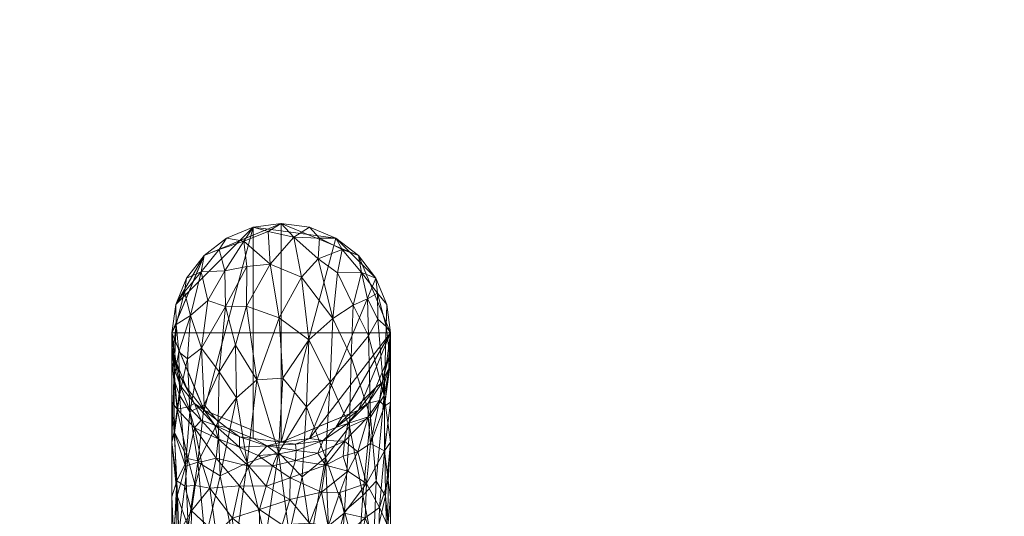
# Model space of a CAD drawing. Header units: millimetres. Extents: x -1219 to 1219, y -1219 to 1219.
# Tile 4 of 5: x -42 to 116, y 6 to 85. Entities that reach past the tile are written whole.
import ezdxf

# ---------------------------------------------------------------- set-up
doc = ezdxf.new("R2010")
doc.units = ezdxf.units.MM
doc.layers.add('A-DOOR', color=31, linetype='Continuous')

msp = doc.modelspace()

# ---------------------------------------------------------------- meshes
at = {"layer": 'A-DOOR', "lineweight": 13}
mesh = msp.add_polyface(dxfattribs=at)
corners = [(-1219.2, 1219.2, -0.49), (-1219.2, -1219.2, -0.49), (1219.2, -1219.2, -0.49), (1219.2, 1219.2, -0.49)]
mesh.append_faces([[corners[k] for k in face] for face in [(0, 1, 2, 3)]])
mesh = msp.add_polyface(dxfattribs=at)
corners = [(1219.2, -1219.2, -40.49), (-1219.2, -1219.2, -40.49), (-1219.2, 1219.2, -40.49), (1219.2, 1219.2, -40.49)]
mesh.append_faces([[corners[k] for k in face] for face in [(0, 1, 2, 3)]])
mesh = msp.add_polyface(dxfattribs=at)
corners = [(-9.04, 44.95, 33.86), (-12.84, 44.75, 26.03), (-11.75, 40.17, 38.22), (-12.37, 47.37, 12.01), (-15.16, 43.75, 12.01), (-16.9, 39.53, 12.01), (-15.51, 41.58, 23.36), (-16.84, 36.32, 28.18), (-17.5, 35, 12.01), (-2.09, 51.23, 22.88), (0, 52.5, 12.01), (-4.53, 51.9, 12.01), (-5.59, 39.25, 45.47), (-0.36, 37.41, 48.83), (-1.81, 46.01, 37.1), (-6.02, 49.65, 25.41), (-14.52, 37.78, 36.02), (-9.95, 48.34, 22.17), (-8.75, 50.16, 12.01), (-12.8, 32.54, 45.83), (-9.97, 28.77, 52.15), (-8.91, 39.19, 43.16), (-5.52, 45.64, 36.1), (2.02, 50.3, 26.62), (-17.5, 30.31, 29.51), (-17.22, 27.57, 38.36), (-16.43, 31.98, 37.7), (-3.91, 27.49, 56.22), (-15.04, 30.84, 43.32), (-7.36, 33.01, 50.72)]
mesh.append_faces([[corners[k] for k in face] for face in [(18, 15, 11)]], dxfattribs={"vtx0": -1, "vtx1": -1})
mesh.append_faces([[corners[k] for k in face] for face in [(0, 1, 2), (12, 13, 14), (15, 9, 11), (6, 7, 16), (0, 17, 1), (18, 17, 15), (19, 20, 21), (0, 21, 22), (9, 14, 23), (25, 26, 7), (6, 1, 4), (2, 1, 16), (14, 22, 12), (13, 12, 27), (21, 0, 2), (14, 9, 15), (1, 17, 3), (15, 17, 0), (19, 2, 16), (21, 12, 22), (16, 28, 19), (26, 16, 7), (16, 26, 28), (19, 21, 2), (29, 21, 20), (7, 6, 5), (1, 6, 16), (29, 27, 12), (21, 29, 12), (14, 15, 22), (0, 22, 15)]], dxfattribs={"vtx0": -1, "vtx1": -1, "vtx2": -1})
mesh.append_faces([[corners[k] for k in face] for face in [(1, 3, 4), (7, 5, 8), (9, 10, 11)]], dxfattribs={"vtx0": -1, "vtx2": -1})
mesh.append_faces([[corners[k] for k in face] for face in [(4, 5, 6), (18, 3, 17), (8, 24, 7)]], dxfattribs={"vtx1": -1, "vtx2": -1})
mesh = msp.add_polyface(dxfattribs=at)
corners = [(-17.5, 35, -0.49), (-16.9, 39.53, -0.49), (-15.16, 43.75, -0.49), (-12.37, 47.37, -0.49), (-8.75, 50.16, -0.49), (-4.53, 51.9, -0.49), (0, 52.5, -0.49), (4.53, 51.9, -0.49), (8.75, 50.16, -0.49), (12.37, 47.37, -0.49), (15.16, 43.75, -0.49), (16.9, 39.53, -0.49), (17.5, 35, -0.49), (16.9, 30.47, -0.49), (15.16, 26.25, -0.49), (12.37, 22.63, -0.49), (8.75, 19.84, -0.49), (4.53, 18.1, -0.49), (0, 17.5, -0.49), (-4.53, 18.1, -0.49), (-8.75, 19.84, -0.49), (-12.37, 22.63, -0.49), (-15.16, 26.25, -0.49), (-16.9, 30.47, -0.49)]
mesh.append_faces([[corners[k] for k in face] for face in [(3, 1, 2), (10, 8, 9), (16, 14, 15)]], dxfattribs={"vtx0": -1})
mesh.append_faces([[corners[k] for k in face] for face in [(12, 16, 17)]], dxfattribs={"vtx0": -1, "vtx2": -1})
mesh.append_faces([[corners[k] for k in face] for face in [(17, 10, 11, 12)]], dxfattribs={"vtx0": -1, "vtx3": -1})
mesh.append_faces([[corners[k] for k in face] for face in [(7, 8, 5, 6)]], dxfattribs={"vtx1": -1})
mesh.append_faces([[corners[k] for k in face] for face in [(0, 1, 5, 21), (18, 19, 5, 8), (17, 18, 8, 10)]], dxfattribs={"vtx1": -1, "vtx2": -1, "vtx3": -1})
mesh.append_faces([[corners[k] for k in face] for face in [(3, 4, 5, 1), (19, 20, 21, 5), (12, 13, 14, 16)]], dxfattribs={"vtx2": -1, "vtx3": -1})
mesh.append_faces([[corners[k] for k in face] for face in [(21, 22, 23, 0)]], dxfattribs={"vtx3": -1})
mesh = msp.add_polyface(dxfattribs=at)
corners = [(-17.5, 35, 12.01), (-16.9, 39.53, 12.01), (-15.16, 43.75, 12.01), (-12.37, 47.37, 12.01), (-8.75, 50.16, 12.01), (-4.53, 51.9, 12.01), (0, 52.5, 12.01), (4.53, 51.9, 12.01), (8.75, 50.16, 12.01), (12.37, 47.37, 12.01), (15.16, 43.75, 12.01), (16.9, 39.53, 12.01), (17.5, 35, 12.01), (17.5, 35, -0.49), (16.9, 39.53, -0.49), (15.16, 43.75, -0.49), (12.37, 47.37, -0.49), (8.75, 50.16, -0.49), (4.53, 51.9, -0.49), (0, 52.5, -0.49), (-4.53, 51.9, -0.49), (-8.75, 50.16, -0.49), (-12.37, 47.37, -0.49), (-15.16, 43.75, -0.49), (-16.9, 39.53, -0.49), (-17.5, 35, -0.49)]
mesh.append_faces([[corners[k] for k in face] for face in [(1, 24, 25, 0)]], dxfattribs={"vtx0": -1})
mesh.append_faces([[corners[k] for k in face] for face in [(11, 14, 15, 10), (9, 16, 17, 8), (10, 15, 16, 9), (8, 17, 18, 7), (19, 6, 7, 18), (5, 20, 21, 4), (4, 21, 22, 3), (2, 23, 24, 1), (3, 22, 23, 2), (20, 5, 6, 19)]], dxfattribs={"vtx0": -1, "vtx2": -1})
mesh.append_faces([[corners[k] for k in face] for face in [(12, 13, 14, 11)]], dxfattribs={"vtx2": -1})
mesh = msp.add_polyface(dxfattribs=at)
corners = [(0, 35, -40.49), (0, 52.5, -40.49), (-12.37, 47.37, -40.49), (-17.5, 35, -40.49), (-12.37, 22.63, -40.49), (0, 17.5, -40.49)]
mesh.append_faces([[corners[k] for k in face] for face in [(2, 3, 0, 1)]], dxfattribs={"vtx1": -1})
mesh.append_faces([[corners[k] for k in face] for face in [(4, 5, 0, 3)]], dxfattribs={"vtx2": -1})
mesh = msp.add_polyface(dxfattribs=at)
corners = [(0, 17.5, -44.49), (-12.37, 22.63, -44.49), (-17.5, 35, -44.49), (-12.37, 47.37, -44.49), (0, 52.5, -44.49), (0, 35, -44.49)]
mesh.append_faces([[corners[k] for k in face] for face in [(5, 2, 3, 4)]], dxfattribs={"vtx0": -1})
mesh.append_faces([[corners[k] for k in face] for face in [(5, 0, 1, 2)]], dxfattribs={"vtx3": -1})
mesh = msp.add_polyface(dxfattribs=at)
corners = [(0, 17.5, -40.49), (-12.37, 22.63, -40.49), (-17.5, 35, -40.49), (-12.37, 47.37, -40.49), (0, 52.5, -40.49), (0, 52.5, -44.49), (-12.37, 47.37, -44.49), (-17.5, 35, -44.49), (-12.37, 22.63, -44.49), (0, 17.5, -44.49), (-8.22, 49.1, -44.49), (-6.19, 49.94, -40.49), (-4.11, 50.8, -40.49), (-14.94, 41.19, -40.49), (-14.94, 41.19, -44.49), (-16.22, 38.09, -44.49), (-6.19, 20.06, -44.49), (-6.19, 20.06, -40.49), (-9.28, 21.34, -40.49), (-14.94, 28.81, -44.49), (-14.94, 28.81, -40.49), (-16.22, 31.91, -40.49), (-9.28, 48.66, -40.49), (-4.11, 50.8, -44.49), (-13.66, 44.28, -40.49), (-13.66, 44.28, -44.49), (-16.22, 38.09, -40.49), (-4.11, 19.2, -40.49), (-3.09, 18.78, -44.49), (-9.28, 21.34, -44.49), (-13.66, 25.72, -40.49), (-13.66, 25.72, -44.49), (-16.22, 31.91, -44.49)]
mesh.append_faces([[corners[k] for k in face] for face in [(6, 22, 10), (22, 6, 3), (10, 11, 23)]], dxfattribs={"vtx0": -1, "vtx1": -1})
mesh.append_faces([[corners[k] for k in face] for face in [(14, 13, 24, 25), (7, 2, 26, 15), (3, 6, 25, 24), (23, 11, 12), (15, 26, 13, 14), (2, 7, 32, 21), (1, 8, 29, 18), (18, 29, 16, 17), (20, 19, 31, 30), (21, 32, 19, 20), (30, 31, 8, 1), (27, 16, 28)]], dxfattribs={"vtx0": -1, "vtx2": -1})
mesh.append_faces([[corners[k] for k in face] for face in [(9, 0, 28)]], dxfattribs={"vtx1": -1})
mesh.append_faces([[corners[k] for k in face] for face in [(27, 17, 16), (22, 11, 10), (0, 27, 28)]], dxfattribs={"vtx1": -1, "vtx2": -1})
mesh.append_faces([[corners[k] for k in face] for face in [(4, 5, 23, 12)]], dxfattribs={"vtx2": -1})
mesh = msp.add_polyface(dxfattribs=at)
corners = [(17.5, 35, 12.01), (16.79, 36, 29.31), (17.5, 30.31, 29.51), (12.37, 47.37, 12.01), (9.72, 48.36, 22.81), (12.82, 44.68, 26.32), (15.16, 43.75, 12.01), (15.42, 41.37, 24.69), (16.9, 39.53, 12.01), (16.47, 24.99, 44.39), (15.48, 37.17, 33.94), (6.14, 50.17, 23.13), (8.75, 50.16, 12.01), (4.53, 51.9, 12.01), (0, 52.5, 12.01), (2.02, 50.3, 26.62), (4.4, 33.87, 51.38), (3.24, 43.92, 40.21), (-0.36, 37.41, 48.83), (7.8, 27.11, 54.81), (8.27, 37.27, 45.96), (-1.81, 46.01, 37.1), (11.52, 39.45, 39.65), (8.97, 44.62, 34.62), (13.8, 40.43, 33.44), (5.91, 46.84, 33.35), (-2.09, 51.23, 22.88), (11.19, 31.08, 49.18), (13.94, 34.5, 41.78), (0.25, 27.73, 56.58)]
mesh.append_faces([[corners[k] for k in face] for face in [(0, 1, 2), (6, 7, 8), (8, 1, 0), (3, 5, 6), (13, 11, 12)]], dxfattribs={"vtx0": -1, "vtx1": -1})
mesh.append_faces([[corners[k] for k in face] for face in [(3, 4, 5), (9, 1, 10), (11, 4, 12), (13, 15, 11), (16, 17, 18), (19, 20, 16), (17, 15, 21), (21, 18, 17), (6, 5, 7), (22, 5, 23), (10, 7, 24), (20, 17, 16), (25, 23, 4), (25, 15, 17), (11, 25, 4), (5, 4, 23), (15, 14, 26), (5, 22, 24), (1, 8, 7), (20, 27, 22), (27, 28, 22), (20, 23, 25), (22, 28, 24), (23, 20, 22), (29, 16, 18), (10, 24, 28), (5, 24, 7), (9, 10, 28), (7, 10, 1), (15, 25, 11), (20, 25, 17)]], dxfattribs={"vtx0": -1, "vtx1": -1, "vtx2": -1})
mesh.append_faces([[corners[k] for k in face] for face in [(13, 14, 15), (3, 12, 4)]], dxfattribs={"vtx1": -1, "vtx2": -1})
mesh = msp.add_polyface(dxfattribs=at)
corners = [(0, 35, -40.49), (0, 17.5, -40.49), (12.37, 22.63, -40.49), (17.5, 35, -40.49), (12.37, 47.37, -40.49), (0, 52.5, -40.49)]
mesh.append_faces([[corners[k] for k in face] for face in [(4, 5, 0, 3)]], dxfattribs={"vtx2": -1})
mesh.append_faces([[corners[k] for k in face] for face in [(0, 1, 2, 3)]], dxfattribs={"vtx3": -1})
mesh = msp.add_polyface(dxfattribs=at)
corners = [(0, 52.5, -44.49), (12.37, 47.37, -44.49), (17.5, 35, -44.49), (12.37, 22.63, -44.49), (0, 17.5, -44.49), (0, 35, -44.49)]
mesh.append_faces([[corners[k] for k in face] for face in [(3, 4, 5, 2)]], dxfattribs={"vtx2": -1})
mesh.append_faces([[corners[k] for k in face] for face in [(5, 0, 1, 2)]], dxfattribs={"vtx3": -1})
mesh = msp.add_polyface(dxfattribs=at)
corners = [(0, 52.5, -40.49), (12.37, 47.37, -40.49), (17.5, 35, -40.49), (12.37, 22.63, -40.49), (0, 17.5, -40.49), (0, 17.5, -44.49), (12.37, 22.63, -44.49), (17.5, 35, -44.49), (12.37, 47.37, -44.49), (0, 52.5, -44.49), (8.22, 20.9, -44.49), (6.19, 20.06, -40.49), (4.11, 19.2, -40.49), (14.94, 28.81, -40.49), (14.94, 28.81, -44.49), (16.22, 31.91, -44.49), (6.19, 49.94, -44.49), (6.19, 49.94, -40.49), (9.28, 48.66, -40.49), (14.94, 41.19, -44.49), (14.94, 41.19, -40.49), (16.22, 38.09, -40.49), (9.28, 21.34, -40.49), (4.11, 19.2, -44.49), (13.66, 25.72, -40.49), (13.66, 25.72, -44.49), (16.22, 31.91, -40.49), (4.11, 50.8, -40.49), (3.09, 51.22, -44.49), (9.28, 48.66, -44.49), (13.66, 44.28, -40.49), (13.66, 44.28, -44.49), (16.22, 38.09, -44.49)]
mesh.append_faces([[corners[k] for k in face] for face in [(6, 22, 10), (22, 6, 3), (10, 11, 23)]], dxfattribs={"vtx0": -1, "vtx1": -1})
mesh.append_faces([[corners[k] for k in face] for face in [(14, 13, 24, 25), (7, 2, 26, 15), (3, 6, 25, 24), (23, 11, 12), (15, 26, 13, 14), (2, 7, 32, 21), (1, 8, 29, 18), (18, 29, 16, 17), (20, 19, 31, 30), (21, 32, 19, 20), (30, 31, 8, 1), (27, 16, 28)]], dxfattribs={"vtx0": -1, "vtx2": -1})
mesh.append_faces([[corners[k] for k in face] for face in [(9, 0, 28)]], dxfattribs={"vtx1": -1})
mesh.append_faces([[corners[k] for k in face] for face in [(27, 17, 16), (22, 11, 10), (0, 27, 28)]], dxfattribs={"vtx1": -1, "vtx2": -1})
mesh.append_faces([[corners[k] for k in face] for face in [(4, 5, 23, 12)]], dxfattribs={"vtx2": -1})
mesh = msp.add_polyface(dxfattribs=at)
corners = [(-17.22, 27.57, 38.36), (-17.11, 18.99, 45.69), (-16.29, 25.03, 44.98), (-7.38, 0.31, 62.88), (-5.46, 14.18, 61.65), (-9.8, 12.12, 60), (-13.37, 14.31, 56.02), (-15.34, 13.68, 53.22), (-14.9, 4.01, 56), (-16.43, 31.98, 37.7), (-15.04, 30.84, 43.32), (-17.5, 17.5, 42.32), (-17.5, 0, 47.01), (-16.67, 8.89, 51.34), (-16.96, -8.9, 50.3), (-12.8, 32.54, 45.83), (-14.67, 22.36, 50.53), (-12.35, 23.49, 53.18), (-14.89, -8.91, 55.3), (-12.18, 1.82, 59.54), (-3.91, 27.49, 56.22), (-0.46, 15.85, 62.05), (-2.51, 2.02, 64.29), (-9.97, 28.77, 52.15), (-7.2, 24.57, 56.64), (-7.36, 33.01, 50.72), (-10.12, 20.77, 56.7), (-16.84, 36.32, 28.18), (-17.5, 30.31, 29.51)]
mesh.append_faces([[corners[k] for k in face] for face in [(0, 1, 2), (3, 4, 5), (6, 7, 8), (9, 2, 10), (9, 0, 2), (14, 13, 12), (15, 16, 17), (18, 19, 8), (20, 4, 21), (22, 21, 4), (23, 24, 25), (26, 23, 17), (3, 5, 19), (26, 24, 23), (22, 4, 3), (20, 24, 4), (19, 5, 6), (19, 6, 8), (7, 6, 16), (14, 8, 13), (10, 16, 15), (16, 10, 2), (2, 1, 7), (16, 6, 17), (26, 6, 5), (15, 17, 23), (2, 7, 16), (13, 8, 7), (0, 27, 28), (1, 0, 11), (11, 13, 1), (7, 1, 13), (6, 26, 17), (24, 5, 4), (24, 26, 5), (20, 25, 24)]], dxfattribs={"vtx0": -1, "vtx1": -1, "vtx2": -1})
mesh.append_faces([[corners[k] for k in face] for face in [(11, 12, 13), (28, 11, 0)]], dxfattribs={"vtx1": -1, "vtx2": -1})
mesh = msp.add_polyface(dxfattribs=at)
corners = [(16.47, 24.99, 44.39), (16.69, 8.89, 51.26), (17.5, 17.5, 42.32), (7.06, 15.07, 60.74), (7.8, 27.11, 54.81), (4.03, 23.18, 58.59), (10.92, 20, 56.38), (14.76, 0.51, 56.41), (17.03, -2.44, 50.94), (17.5, 30.31, 29.51), (17.5, 0, 47.01), (13.94, 34.5, 41.78), (11.19, 31.08, 49.18), (14.29, 21.48, 51.66), (12.28, -2, 59.43), (13.04, 8.95, 57.81), (16.79, 36, 29.31), (-0.36, 37.41, 48.83), (-3.91, 27.49, 56.22), (0.25, 27.73, 56.58), (15.21, 11.26, 54.18), (-0.46, 15.85, 62.05), (3.34, 11.97, 62.79), (10.11, 6.46, 60.86), (7.8, -2.41, 62.61), (4.77, 2.22, 63.8), (4.4, 33.87, 51.38), (8.27, 37.27, 45.96), (1.24, 2.77, 64.39), (-2.51, 2.02, 64.29), (2.8, -7.45, 63.75)]
mesh.append_faces([[corners[k] for k in face] for face in [(0, 1, 2), (3, 4, 5), (6, 4, 3), (1, 7, 8), (11, 12, 13), (14, 7, 15), (0, 9, 16), (17, 18, 19), (0, 13, 20), (21, 5, 19), (3, 5, 22), (3, 23, 6), (20, 7, 1), (14, 23, 24), (23, 14, 15), (25, 3, 22), (6, 23, 15), (3, 24, 23), (13, 6, 15), (20, 15, 7), (11, 13, 0), (0, 20, 1), (13, 15, 20), (5, 4, 26), (27, 4, 12), (4, 6, 12), (13, 12, 6), (22, 5, 21), (28, 21, 29), (22, 28, 25), (10, 1, 8), (21, 19, 18), (26, 19, 5), (21, 28, 22), (30, 25, 28), (3, 25, 24)]], dxfattribs={"vtx0": -1, "vtx1": -1, "vtx2": -1})
mesh.append_faces([[corners[k] for k in face] for face in [(1, 10, 2)]], dxfattribs={"vtx0": -1, "vtx2": -1})
mesh.append_faces([[corners[k] for k in face] for face in [(2, 9, 0)]], dxfattribs={"vtx1": -1, "vtx2": -1})
mesh = msp.add_polyface(dxfattribs=at)
corners = [(-16.17, 26.57, 21.75), (-17.19, 31.12, 17.99), (-16.23, 28.11, 16.39), (2.28, 17.17, 16.1), (-2.28, 16.89, 17.11), (0, 17.5, 12.01), (-14.95, 14.88, 33.2), (-17.13, 19.13, 36.93), (-16.67, 22.8, 31.01), (-0.61, 15.56, 20.03), (2.39, 16.16, 19.15), (-6.7, 18.37, 16.15), (-8.75, 19.84, 12.01), (-4.53, 18.1, 12.01), (-12.37, 22.63, 12.01), (-13.88, 23.68, 17.66), (-15.16, 26.25, 12.01), (-10.65, 20.21, 18.12), (-6.7, 16.7, 20.7), (-17.23, 29.49, 24.22), (-17.5, 30.31, 29.51), (-17.5, 32.66, 20.76), (-14.86, 23.15, 23.28), (-10.1, 18.02, 22.21), (-12.82, 21.02, 21.57), (-16.9, 30.47, 12.01), (-17.5, 35, 12.01), (-13.88, 19.81, 26.16), (-17.5, 23.91, 35.91), (-12.76, 14.35, 30.01), (-10.44, 14.95, 26.68), (-3.7, 15.35, 21.21), (-5.22, 13.65, 24.19), (-17.5, 17.5, 42.32)]
mesh.append_faces([[corners[k] for k in face] for face in [(14, 15, 16), (12, 17, 14), (25, 1, 26), (26, 1, 21), (28, 7, 33)]], dxfattribs={"vtx0": -1, "vtx1": -1})
mesh.append_faces([[corners[k] for k in face] for face in [(0, 1, 2), (3, 4, 5), (6, 7, 8), (9, 4, 10), (14, 17, 15), (11, 17, 12), (4, 18, 11), (0, 22, 8), (0, 19, 1), (20, 19, 8), (17, 23, 24), (22, 15, 24), (24, 15, 17), (2, 15, 0), (4, 11, 13), (17, 11, 18), (6, 8, 27), (7, 28, 8), (29, 27, 30), (27, 24, 23), (4, 31, 18), (1, 19, 21), (8, 19, 0), (1, 25, 2), (15, 2, 16), (17, 18, 23), (22, 24, 27), (32, 23, 18), (27, 23, 30), (8, 22, 27), (15, 22, 0), (27, 29, 6)]], dxfattribs={"vtx0": -1, "vtx1": -1, "vtx2": -1})
mesh.append_faces([[corners[k] for k in face] for face in [(11, 12, 13), (19, 20, 21)]], dxfattribs={"vtx0": -1, "vtx2": -1})
mesh.append_faces([[corners[k] for k in face] for face in [(13, 5, 4), (25, 16, 2), (28, 20, 8)]], dxfattribs={"vtx1": -1, "vtx2": -1})
mesh = msp.add_polyface(dxfattribs=at)
corners = [(17.5, 35, 12.01), (16.9, 30.47, 12.01), (15.16, 26.25, 12.01), (12.37, 22.63, 12.01), (8.75, 19.84, 12.01), (4.53, 18.1, 12.01), (0, 17.5, 12.01), (-4.53, 18.1, 12.01), (-8.75, 19.84, 12.01), (-12.37, 22.63, 12.01), (-15.16, 26.25, 12.01), (-16.9, 30.47, 12.01), (-17.5, 35, 12.01), (-17.5, 35, -0.49), (-16.9, 30.47, -0.49), (-15.16, 26.25, -0.49), (-12.37, 22.63, -0.49), (-8.75, 19.84, -0.49), (-4.53, 18.1, -0.49), (0, 17.5, -0.49), (4.53, 18.1, -0.49), (8.75, 19.84, -0.49), (12.37, 22.63, -0.49), (15.16, 26.25, -0.49), (16.9, 30.47, -0.49), (17.5, 35, -0.49)]
mesh.append_faces([[corners[k] for k in face] for face in [(1, 24, 25, 0)]], dxfattribs={"vtx0": -1})
mesh.append_faces([[corners[k] for k in face] for face in [(11, 14, 15, 10), (9, 16, 17, 8), (10, 15, 16, 9), (8, 17, 18, 7), (19, 6, 7, 18), (5, 20, 21, 4), (4, 21, 22, 3), (2, 23, 24, 1), (3, 22, 23, 2), (20, 5, 6, 19)]], dxfattribs={"vtx0": -1, "vtx2": -1})
mesh.append_faces([[corners[k] for k in face] for face in [(12, 13, 14, 11)]], dxfattribs={"vtx2": -1})
mesh = msp.add_polyface(dxfattribs=at)
corners = [(6.7, 17.74, 18.32), (10.65, 20.48, 17.15), (10.13, 17.68, 22.83), (4.53, 18.1, 12.01), (8.75, 19.84, 12.01), (12.37, 22.63, 12.01), (16.17, 27.07, 20.26), (15.16, 26.25, 12.01), (16.9, 30.47, 12.01), (15.73, 24.15, 24.81), (14.28, 17.26, 29.93), (13.88, 21.53, 23.38), (13.88, 23.73, 17.45), (17.5, 35, 12.01), (17.5, 32.66, 20.76), (17.19, 31.13, 17.99), (5.87, 15.76, 21.72), (7.1, 13.84, 25.03), (17.2, 29.34, 24.16), (16.52, 23.28, 29.7), (0, 17.5, 12.01), (2.28, 17.17, 16.1), (16.54, 16.13, 36.45), (17.5, 23.91, 35.91), (17.5, 17.5, 42.32), (12.26, 15.93, 27.91), (17.5, 30.31, 29.51), (-0.61, 15.56, 20.03), (2.39, 16.16, 19.15), (2.28, 14.58, 21.95), (9.93, 15.26, 25.83), (13.65, 10.88, 33.45), (-2.28, 16.89, 17.11), (17.1, 11.37, 41.13)]
mesh.append_faces([[corners[k] for k in face] for face in [(26, 18, 14), (13, 15, 8)]], dxfattribs={"vtx0": -1, "vtx1": -1})
mesh.append_faces([[corners[k] for k in face] for face in [(0, 1, 2), (1, 0, 4), (9, 10, 11), (6, 9, 12), (12, 9, 11), (16, 2, 17), (14, 18, 15), (18, 19, 9), (22, 10, 19), (12, 1, 5), (2, 1, 11), (11, 10, 25), (3, 0, 21), (27, 28, 29), (6, 12, 7), (1, 12, 11), (17, 2, 30), (18, 9, 6), (16, 17, 29), (23, 22, 19), (22, 31, 10), (28, 32, 21), (24, 33, 22), (21, 0, 28), (16, 28, 0), (19, 18, 26), (15, 6, 8), (6, 15, 18), (10, 9, 19), (2, 11, 25), (25, 30, 2), (28, 16, 29), (2, 16, 0)]], dxfattribs={"vtx0": -1, "vtx1": -1, "vtx2": -1})
mesh.append_faces([[corners[k] for k in face] for face in [(1, 4, 5), (6, 7, 8), (22, 23, 24), (19, 26, 23)]], dxfattribs={"vtx0": -1, "vtx2": -1})
mesh.append_faces([[corners[k] for k in face] for face in [(3, 4, 0), (5, 7, 12), (13, 14, 15), (20, 3, 21)]], dxfattribs={"vtx1": -1, "vtx2": -1})
mesh = msp.add_polyface(dxfattribs=at)
corners = [(-10.44, 14.95, 26.68), (-6.7, 10.53, 27.62), (-11.43, 10.14, 31.25), (-3.47, 6.7, 28.55), (-3.43, 1.79, 29.76), (-7.83, 5.34, 30.6), (-14.95, 14.88, 33.2), (-16.71, 11.33, 39.56), (-17.13, 19.13, 36.93), (-14.38, 6.48, 36.18), (-13.79, 10.57, 33.8), (-10.41, 2.85, 32.75), (-2.42, 10.48, 26.23), (1.36, 8.33, 27.45), (-15.47, 10.48, 36.7), (-16.38, 2.93, 40.69), (-12.76, 14.35, 30.01), (-7.58, 0.29, 31.23), (-10.1, 18.02, 22.21), (-5.22, 13.65, 24.19), (-14.46, 0.11, 37.15), (-17.17, -4.12, 43.34), (-17.22, 1.77, 43.85), (0.15, 4.24, 28.99), (-0.61, 15.56, 20.03), (-3.7, 15.35, 21.21), (-2.28, 16.89, 17.11), (-1.43, 13.69, 23), (1.41, 11.79, 25.02), (-6.7, 16.7, 20.7), (-17.5, 17.5, 42.32), (-17.5, 8.75, 44.66), (-11.22, -1.74, 33.5), (-17.5, 0, 47.01), (-1.45, -0.99, 29.54)]
mesh.append_faces([[corners[k] for k in face] for face in [(30, 7, 31)]], dxfattribs={"vtx0": -1, "vtx1": -1})
mesh.append_faces([[corners[k] for k in face] for face in [(0, 1, 2), (3, 4, 5), (6, 7, 8), (2, 9, 10), (1, 5, 2), (2, 5, 11), (3, 12, 13), (7, 14, 15), (0, 2, 16), (14, 6, 10), (3, 5, 1), (4, 17, 5), (5, 17, 11), (0, 18, 19), (9, 20, 15), (21, 22, 15), (4, 3, 23), (12, 3, 1), (19, 12, 1), (0, 19, 1), (24, 25, 26), (27, 12, 19), (12, 27, 28), (19, 29, 25), (25, 24, 27), (19, 25, 27), (13, 23, 3), (11, 20, 9), (22, 7, 15), (11, 17, 32), (20, 11, 32), (2, 11, 9), (7, 30, 8), (14, 10, 9), (16, 10, 6), (15, 14, 9), (6, 14, 7), (10, 16, 2), (7, 22, 31), (23, 34, 4)]], dxfattribs={"vtx0": -1, "vtx1": -1, "vtx2": -1})
mesh.append_faces([[corners[k] for k in face] for face in [(33, 31, 22)]], dxfattribs={"vtx1": -1, "vtx2": -1})
mesh = msp.add_polyface(dxfattribs=at)
corners = [(1.82, -0.09, 29.6), (-1.45, -0.99, 29.54), (0.15, 4.24, 28.99), (2.28, 14.58, 21.95), (1.41, 11.79, 25.02), (-1.43, 13.69, 23), (10.05, 6.14, 31.75), (13.65, 10.88, 33.45), (13.42, 5.36, 35.16), (-0.61, 15.56, 20.03), (17.1, 11.37, 41.13), (17.5, 8.75, 44.66), (17.05, 4.05, 42.78), (10.65, 12.85, 28.76), (6.46, 9.5, 28.15), (7.1, 13.84, 25.03), (9.93, 15.26, 25.83), (12.26, 15.93, 27.91), (9.35, 9.44, 29.87), (7.52, 4.05, 30.77), (10.01, -2.08, 32.55), (9.85, 2.06, 32.44), (12.51, -0.07, 34.77), (15.52, 0, 38.92), (4.49, 4.54, 29.51), (7.18, 0, 31.05), (1.36, 8.33, 27.45), (15.71, 7.06, 38.37), (16.54, 16.13, 36.45), (-2.42, 10.48, 26.23), (16.95, -4, 42.37), (17.5, 0, 47.01), (17.5, 17.5, 42.32), (14.28, 17.26, 29.93)]
mesh.append_faces([[corners[k] for k in face] for face in [(0, 1, 2), (3, 4, 5), (6, 7, 8), (9, 3, 5), (10, 11, 12), (13, 14, 15), (16, 17, 13), (14, 18, 19), (20, 21, 22), (23, 22, 8), (24, 25, 0), (18, 7, 6), (14, 24, 26), (21, 19, 6), (4, 15, 14), (18, 14, 13), (4, 14, 26), (13, 17, 7), (27, 10, 12), (7, 28, 27), (7, 27, 8), (2, 26, 24), (4, 26, 29), (15, 4, 3), (30, 12, 31), (12, 23, 27), (23, 12, 30), (27, 28, 10), (0, 2, 24), (23, 8, 27), (8, 22, 21), (21, 20, 25), (19, 25, 24), (21, 6, 8), (25, 19, 21), (14, 19, 24), (7, 18, 13), (19, 18, 6), (13, 15, 16), (7, 17, 33)]], dxfattribs={"vtx0": -1, "vtx1": -1, "vtx2": -1})
mesh.append_faces([[corners[k] for k in face] for face in [(10, 32, 11)]], dxfattribs={"vtx0": -1, "vtx2": -1})
mesh.append_faces([[corners[k] for k in face] for face in [(11, 31, 12)]], dxfattribs={"vtx1": -1, "vtx2": -1})

doc.saveas('drawing.dxf')
